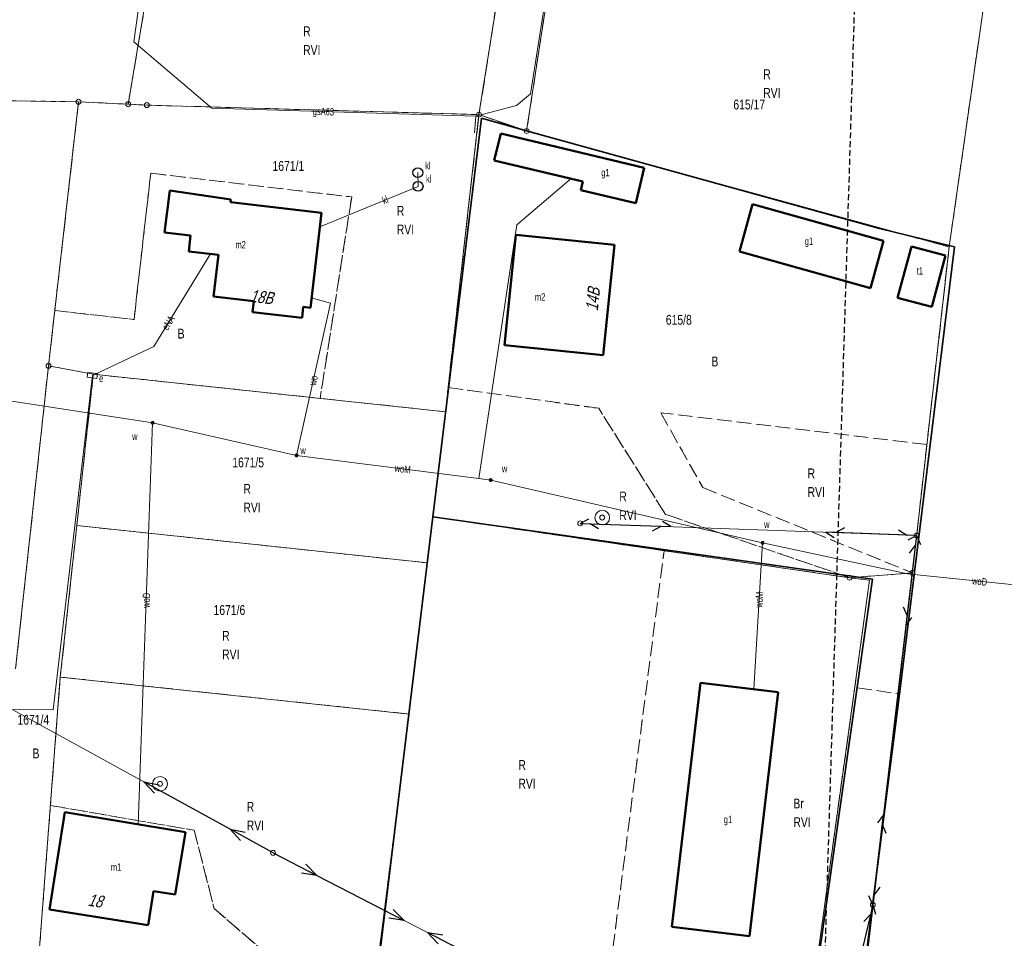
# Model space of a CAD drawing. Header units: metres. Extents: x 6590050 to 6616701, y 5542928 to 5566958.
# Tile 28 of 48: x 6598630 to 6598730, y 5546745 to 5546838. Entities that reach past the tile are written whole.
import ezdxf
from ezdxf.enums import TextEntityAlignment as Align

# ---------------------------------------------------------------- set-up
doc = ezdxf.new("R2010")
doc.units = ezdxf.units.M
doc.header["$MEASUREMENT"] = 0
for name, pattern in [('1.5_0.5', [2, 1.5, -0.5]), ('2', [0.9, 0.6, -0.3]), ('219-500', [0]), ('egkk-500', [2, 1.5, -0.5]), ('egug-500', [1, 0.5, -0.5]), ('suep_nn_500', [0]), ('sutp_500', [0])]:
    doc.linetypes.add(name, pattern=pattern)
doc.layers.get('0').update_dxf_attribs({"color": 2, "linetype": 'CONTINUOUS', "lineweight": 5})
for name, color, linetype in [('202-punkt graniczny', 7, 'CONTINUOUS'), ('203-punkt graniczny', 7, 'CONTINUOUS'), ('209-oznaczenie konturu klasyfikacyjnego', 7, 'CONTINUOUS'), ('210-oznaczenie konturu użytku gruntowego', 7, 'CONTINUOUS'), ('211-numer działki ewidencyjnej', 7, 'CONTINUOUS'), ('217-kontur klasyfikacyjny', 7, 'CONTINUOUS'), ('218-kontur użytku gruntowego', 7, 'CONTINUOUS'), ('219-działka ewidencyjna', 7, 'CONTINUOUS'), ('312-budynek ewidencyjny', 7, 'CONTINUOUS'), ('312-oznaczenie budynku ewidencyjnego-Atr117', 7, 'CONTINUOUS'), ('Adres nieruchomości (na budynku)', 7, 'CONTINUOUS'), ('jezdnia', 7, 'CONTINUOUS'), ('ogrodzenie trwałe', 7, 'CONTINUOUS'), ('osadnik  szambo', 7, 'CONTINUOUS'), ('osadnik  szambo-Atr17', 7, 'CONTINUOUS'), ('przewód elektroenergetyczny niskiego napięcia', 7, 'CONTINUOUS'), ('przewód elektroenergetyczny podziemny', 7, 'CONTINUOUS'), ('przewód elektroenergetyczny podziemny-Atr1', 7, 'CONTINUOUS'), ('przewód gazowy', 7, 'CONTINUOUS'), ('przewód gazowy-Atr1', 7, 'CONTINUOUS'), ('przewód kanalizacyjny', 7, 'CONTINUOUS'), ('przewód kanalizacyjny-Atr1', 7, 'CONTINUOUS'), ('przewód telekomunikacyjny napowietrzny', 7, 'CONTINUOUS'), ('przewód wodociągowy', 7, 'CONTINUOUS'), ('przewód wodociągowy-Atr1', 7, 'CONTINUOUS'), ('studnia zwykła', 7, 'CONTINUOUS'), ('szafa elektroenergetyczna lub kontener', 7, 'CONTINUOUS'), ('szafa elektroenergetyczna lub kontener-Atr17', 7, 'CONTINUOUS'), ('słup przewodów napowietrznych', 7, 'CONTINUOUS'), ('Zakres', 7, 'CONTINUOUS'), ('zasuwa lub zawór', 7, 'CONTINUOUS'), ('zasuwa lub zawór-Atr17', 7, 'CONTINUOUS')]:
    doc.layers.add(name, color=color, linetype=linetype)
doc.styles.get("Standard").update_dxf_attribs({"font": 'Working1250', "width": 0.75})
doc.linetypes.add('902-500', pattern='A,3.75,0,[1,ksztalty.shx,S=0.5,R=0,X=0,Y=0],3.75', length=7.5)

# ---------------------------------------------------------------- blocks, each defined once
blk = doc.blocks.new('203')
at = {"linetype": 'Continuous', "lineweight": 0}
h = blk.add_hatch(color=0, dxfattribs=at)
edge = h.paths.add_edge_path()
edge.add_arc((0, 0), 0.045, 0, 360)
blk = doc.blocks.new('202')
at = {"color": 0, "linetype": 'Continuous', "lineweight": 0}
blk.add_circle((0, 0), 0.25, dxfattribs=at)
blk = doc.blocks.new('US18')
at = {"color": 0, "linetype": 'Continuous', "lineweight": 13}
for p, q in [((-0.5, -0.25), (-0.5, 0.25)), ((-0.5, 0.25), (0.5, 0.25)), ((0.5, -0.25), (0.5, 0.25)), ((-0.5, -0.25), (0.5, -0.25))]:
    blk.add_line(p, q, dxfattribs=at)
blk = doc.blocks.new('SUKM')
at = {"color": 0, "linetype": 'Continuous'}
blk.add_circle((0, 0), 0.5, dxfattribs=at)
blk = doc.blocks.new('US25')
at = {"linetype": 'Continuous', "lineweight": 0}
h = blk.add_hatch(color=0, dxfattribs=at)
edge = h.paths.add_edge_path()
edge.add_arc((0, 0), 0.2, 0, 360)
blk = doc.blocks.new('US15')
at = {"color": 0, "linetype": 'Continuous', "lineweight": 13}
blk.add_circle((0, 0), 0.25, dxfattribs=at)
blk = doc.blocks.new('US13')
at = {"color": 0, "linetype": 'Continuous', "lineweight": 13}
for radius in [0.75, 0.25]:
    blk.add_circle((0, 0), radius, dxfattribs=at)
blk = doc.blocks.new('SUEP1')
at = {"color": 0, "linetype": 'Continuous'}
for p, q in [((0, 0), (5, 0)), ((5, 0), (3.5, 0.5)), ((5, 0), (3.5, -0.5)), ((5, 0), (15, 0)), ((15, 0), (13.5, 0.5)), ((15, 0), (13.5, -0.5))]:
    blk.add_line(p, q, dxfattribs=at)
blk = doc.blocks.new('SUTP')
at = {"color": 0, "linetype": 'Continuous'}
for p, q in [((0, 0), (0.866, 0.5)), ((0, 0), (9.232, 0)), ((1.866, -0.5), (1, 0)), ((7.366, -0.5), (8.232, 0)), ((9.232, 0), (8.366, 0.5))]:
    blk.add_line(p, q, dxfattribs=at)

msp = doc.modelspace()

# ---------------------------------------------------------------- linework, layer by layer
at = {"layer": '217-kontur klasyfikacyjny', "color": 92, "linetype": 'egkk-500', "lineweight": 18, "flags": 128}
for points in [[(6598644.83, 5546850.48), (6598641.33, 5546829.68)], [(6598684.93, 5546846.97), (6598681.87, 5546826.96)], [(6598677.02, 5546828.62), (6598679.67, 5546845.39)], [(6598724.86, 5546815.15), (6598728.52, 5546840.77)], [(6598608.44, 5546830.34), (6598636.28, 5546829.93)], [(6598633.86, 5546808.69), (6598636.28, 5546829.93)], [(6598636.28, 5546829.93), (6598641.33, 5546829.68)], [(6598641.33, 5546829.68), (6598643.23, 5546829.59)], [(6598643.23, 5546829.59), (6598677.02, 5546828.62)], [(6598673.88, 5546800.84), (6598677.02, 5546828.62)], [(6598677.02, 5546828.62), (6598681.87, 5546826.96)], [(6598681.87, 5546826.96), (6598724.86, 5546815.15)], [(6598641.93, 5546807.77), (6598643.62, 5546822.66)], [(6598643.62, 5546822.66), (6598664.07, 5546820.24)], [(6598664.07, 5546820.24), (6598660.86, 5546799.74)], [(6598724.86, 5546815.15), (6598722.59, 5546795.04)], [(6598633.22, 5546803.06), (6598633.86, 5546808.69)], [(6598633.86, 5546808.69), (6598641.93, 5546807.77)], [(6598629.87, 5546772.21), (6598633.22, 5546803.06)], [(6598637.78, 5546802.2), (6598636.1, 5546786.8)], [(6598660.86, 5546799.74), (6598637.78, 5546802.2)], [(6598673.6, 5546798.38), (6598673.88, 5546800.84)], [(6598689.2, 5546798.73), (6598673.88, 5546800.84)], [(6598660.86, 5546799.74), (6598673.6, 5546798.38)], [(6598672.34, 5546787.67), (6598673.6, 5546798.38)], [(6598696, 5546787.94), (6598689.2, 5546798.73)], [(6598695.51, 5546798.28), (6598699.8, 5546790.66)], [(6598722.59, 5546795.04), (6598695.51, 5546798.28)], [(6598721.12, 5546781.98), (6598722.59, 5546795.04)], [(6598699.8, 5546790.66), (6598721.12, 5546781.98)], [(6598714.73, 5546781.49), (6598696, 5546787.94)], [(6598671.77, 5546783), (6598672.34, 5546787.67)], [(6598695.85, 5546784.24), (6598672.34, 5546787.67)], [(6598636.1, 5546786.8), (6598634.42, 5546771.38)], [(6598671.77, 5546783), (6598636.1, 5546786.8)], [(6598689.62, 5546735.81), (6598695.85, 5546784.24)], [(6598695.85, 5546784.24), (6598714.73, 5546781.49)], [(6598669.91, 5546767.61), (6598671.77, 5546783)], [(6598712.33, 5546707.68), (6598721.12, 5546781.98)], [(6598721.12, 5546781.98), (6598714.73, 5546781.49)], [(6598716.76, 5546781.24), (6598710.74, 5546737.7)], [(6598714.73, 5546781.49), (6598716.76, 5546781.24)], [(6598634.42, 5546771.38), (6598633.42, 5546758.31)], [(6598634.42, 5546771.38), (6598669.91, 5546767.61)], [(6598666.36, 5546739.37), (6598669.91, 5546767.61)], [(6598633.42, 5546758.31), (6598648.05, 5546755.78)], [(6598648.05, 5546755.78), (6598650.08, 5546747.81)], [(6598650.08, 5546747.81), (6598662.35, 5546737.22)]]:
    msp.add_lwpolyline(points, dxfattribs=at)
at = {"layer": '218-kontur użytku gruntowego', "color": 3, "linetype": 'egug-500', "lineweight": 18, "flags": 128}
for points in [[(6598644.83, 5546850.48), (6598641.33, 5546829.68)], [(6598684.93, 5546846.97), (6598681.87, 5546826.96)], [(6598677.02, 5546828.62), (6598679.67, 5546845.39)], [(6598724.86, 5546815.15), (6598728.52, 5546840.77)], [(6598608.44, 5546830.34), (6598636.28, 5546829.93)], [(6598633.86, 5546808.69), (6598636.28, 5546829.93)], [(6598636.28, 5546829.93), (6598641.33, 5546829.68)], [(6598641.33, 5546829.68), (6598643.23, 5546829.59)], [(6598643.23, 5546829.59), (6598677.02, 5546828.62)], [(6598673.88, 5546800.84), (6598677.02, 5546828.62)], [(6598677.02, 5546828.62), (6598681.87, 5546826.96)], [(6598681.87, 5546826.96), (6598724.86, 5546815.15)], [(6598643.62, 5546822.66), (6598641.93, 5546807.77)], [(6598664.07, 5546820.24), (6598643.62, 5546822.66)], [(6598660.86, 5546799.74), (6598664.07, 5546820.24)], [(6598722.59, 5546795.04), (6598724.86, 5546815.15)], [(6598633.22, 5546803.06), (6598633.86, 5546808.69)], [(6598641.93, 5546807.77), (6598633.86, 5546808.69)], [(6598629.87, 5546772.21), (6598633.22, 5546803.06)], [(6598633.22, 5546803.06), (6598637.78, 5546802.2)], [(6598637.78, 5546802.2), (6598636.1, 5546786.8)], [(6598637.78, 5546802.2), (6598660.86, 5546799.74)], [(6598673.6, 5546798.38), (6598673.88, 5546800.84)], [(6598673.88, 5546800.84), (6598689.2, 5546798.73)], [(6598660.86, 5546799.74), (6598673.6, 5546798.38)], [(6598672.34, 5546787.67), (6598673.6, 5546798.38)], [(6598689.2, 5546798.73), (6598696, 5546787.94)], [(6598695.51, 5546798.28), (6598699.8, 5546790.66)], [(6598722.59, 5546795.04), (6598695.51, 5546798.28)], [(6598721.12, 5546781.98), (6598722.59, 5546795.04)], [(6598699.8, 5546790.66), (6598721.12, 5546781.98)], [(6598696, 5546787.94), (6598714.73, 5546781.49)], [(6598671.77, 5546783), (6598672.34, 5546787.67)], [(6598695.85, 5546784.24), (6598672.34, 5546787.67)], [(6598636.1, 5546786.8), (6598634.42, 5546771.38)], [(6598671.77, 5546783), (6598636.1, 5546786.8)], [(6598689.62, 5546735.81), (6598695.85, 5546784.24)], [(6598695.85, 5546784.24), (6598714.73, 5546781.49)], [(6598669.91, 5546767.61), (6598671.77, 5546783)], [(6598712.33, 5546707.68), (6598721.12, 5546781.98)], [(6598721.12, 5546781.98), (6598714.73, 5546781.49)], [(6598716.76, 5546781.24), (6598710.74, 5546737.7)], [(6598714.73, 5546781.49), (6598716.76, 5546781.24)], [(6598633.42, 5546758.31), (6598634.42, 5546771.38)], [(6598634.42, 5546771.38), (6598669.91, 5546767.61)], [(6598666.36, 5546739.37), (6598669.91, 5546767.61)], [(6598630.98, 5546726.53), (6598633.42, 5546758.31)], [(6598648.05, 5546755.78), (6598633.42, 5546758.31)], [(6598650.08, 5546747.81), (6598648.05, 5546755.78)], [(6598662.35, 5546737.22), (6598650.08, 5546747.81)]]:
    msp.add_lwpolyline(points, dxfattribs=at)
at = {"layer": '219-działka ewidencyjna', "color": 7, "linetype": '219-500', "lineweight": 18, "flags": 128}
for points in [[(6598641.33, 5546829.68), (6598644.83, 5546850.48)], [(6598681.87, 5546826.96), (6598684.93, 5546846.97)], [(6598677.02, 5546828.62), (6598679.67, 5546845.39)], [(6598724.86, 5546815.15), (6598728.52, 5546840.77)], [(6598608.44, 5546830.34), (6598636.28, 5546829.93)], [(6598633.22, 5546803.06), (6598636.28, 5546829.93)], [(6598636.28, 5546829.93), (6598641.33, 5546829.68)], [(6598641.33, 5546829.68), (6598643.23, 5546829.59)], [(6598643.23, 5546829.59), (6598677.02, 5546828.62)], [(6598677.02, 5546828.62), (6598673.6, 5546798.38)], [(6598681.87, 5546826.96), (6598677.02, 5546828.62)], [(6598681.87, 5546826.96), (6598724.86, 5546815.15)], [(6598724.86, 5546815.15), (6598721.12, 5546781.98)], [(6598633.22, 5546803.06), (6598629.87, 5546772.21)], [(6598637.78, 5546802.2), (6598633.22, 5546803.06)], [(6598637.78, 5546802.2), (6598636.1, 5546786.8)], [(6598637.78, 5546802.2), (6598673.6, 5546798.38)], [(6598672.34, 5546787.67), (6598673.6, 5546798.38)], [(6598672.34, 5546787.67), (6598671.77, 5546783)], [(6598672.34, 5546787.67), (6598714.73, 5546781.49)], [(6598634.42, 5546771.38), (6598636.1, 5546786.8)], [(6598636.1, 5546786.8), (6598671.77, 5546783)], [(6598669.91, 5546767.61), (6598671.77, 5546783)], [(6598721.12, 5546781.98), (6598712.33, 5546707.68)], [(6598714.73, 5546781.49), (6598721.12, 5546781.98)], [(6598710.74, 5546737.7), (6598716.76, 5546781.24)], [(6598716.76, 5546781.24), (6598714.73, 5546781.49)], [(6598634.42, 5546771.38), (6598630.98, 5546726.53)], [(6598669.91, 5546767.61), (6598634.42, 5546771.38)], [(6598666.36, 5546739.37), (6598669.91, 5546767.61)]]:
    msp.add_lwpolyline(points, dxfattribs=at)
at = {"layer": '312-budynek ewidencyjny', "color": 7, "linetype": 'Continuous', "lineweight": 50, "flags": 128}
for points in [[(6598678.57, 5546823.97), (6598679.25, 5546826.69)], [(6598679.25, 5546826.69), (6598693.84, 5546823.22)], [(6598687.58, 5546821.83), (6598678.57, 5546823.97)], [(6598693.84, 5546823.22), (6598692.98, 5546819.62)], [(6598687.37, 5546820.95), (6598687.58, 5546821.83)], [(6598692.98, 5546819.62), (6598687.37, 5546820.95)], [(6598645.02, 5546816.63), (6598645.57, 5546820.9)], [(6598645.57, 5546820.9), (6598651.76, 5546820)], [(6598651.76, 5546820), (6598651.73, 5546819.72)], [(6598651.73, 5546819.72), (6598660.99, 5546818.61)], [(6598703.52, 5546814.69), (6598704.86, 5546819.51)], [(6598704.86, 5546819.51), (6598718.19, 5546815.79)], [(6598660.99, 5546818.61), (6598659.88, 5546808.97)], [(6598647.68, 5546816.32), (6598645.02, 5546816.63)], [(6598647.49, 5546814.69), (6598647.68, 5546816.32)], [(6598679.61, 5546805.16), (6598680.76, 5546816.4)], [(6598680.76, 5546816.4), (6598690.81, 5546815.37)], [(6598690.81, 5546815.37), (6598689.66, 5546804.13)], [(6598718.19, 5546815.79), (6598716.85, 5546810.97)], [(6598719.6, 5546809.99), (6598721.01, 5546815.21)], [(6598721.01, 5546815.21), (6598724.48, 5546814.27)], [(6598650.53, 5546814.34), (6598647.49, 5546814.69)], [(6598650, 5546810.11), (6598650.53, 5546814.34)], [(6598716.85, 5546810.97), (6598703.52, 5546814.69)], [(6598724.48, 5546814.27), (6598723.08, 5546809.06)], [(6598654.12, 5546809.63), (6598650, 5546810.11)], [(6598723.08, 5546809.06), (6598719.6, 5546809.99)], [(6598653.99, 5546808.53), (6598654.12, 5546809.63)], [(6598659.14, 5546809.06), (6598659.02, 5546807.95)], [(6598659.88, 5546808.97), (6598659.14, 5546809.06)], [(6598659.02, 5546807.95), (6598653.99, 5546808.53)], [(6598689.66, 5546804.13), (6598679.61, 5546805.16)], [(6598696.63, 5546745.95), (6598699.56, 5546770.78)], [(6598699.56, 5546770.78), (6598707.46, 5546769.85)], [(6598707.46, 5546769.85), (6598704.53, 5546745.02)], [(6598633.31, 5546747.71), (6598634.89, 5546757.64)], [(6598634.89, 5546757.64), (6598647.17, 5546755.58)], [(6598647.17, 5546755.58), (6598646.11, 5546749.26)], [(6598643.9, 5546749.57), (6598643.35, 5546746.12)], [(6598646.11, 5546749.26), (6598643.9, 5546749.57)], [(6598643.35, 5546746.12), (6598633.31, 5546747.71)], [(6598704.53, 5546745.02), (6598696.63, 5546745.95)]]:
    msp.add_lwpolyline(points, dxfattribs=at)
at = {"layer": 'jezdnia', "color": 7, "linetype": '1.5_0.5', "lineweight": 18, "flags": 128}
msp.add_lwpolyline([(6598715.49, 5546770.29), (6598719.81, 5546769.65), (6598713.82, 5546722.9), (6598710.54, 5546702.04), (6598711.25, 5546699.39), (6598710.35, 5546695.58), (6598708.25, 5546685.38), (6598704.58, 5546674.81), (6598700.03, 5546681.37), (6598700.14, 5546681.26), (6598702.84, 5546684.35), (6598704.4, 5546688.06), (6598706.13, 5546695.6), (6598708.41, 5546711.76), (6598708.51, 5546715.74), (6598707.88, 5546720.9), (6598708.88, 5546725.7), (6598709.58, 5546733.71), (6598710.88, 5546737.86)], close=True, dxfattribs=at)
at = {"layer": 'ogrodzenie trwałe', "color": 7, "linetype": '902-500', "lineweight": 35, "flags": 128}
for points in [[(6598677.27, 5546828.27), (6598672.34, 5546787.67)], [(6598677.27, 5546828.27), (6598681.86, 5546826.96)], [(6598681.86, 5546826.96), (6598717.77, 5546817.03)], [(6598725.4, 5546815.16), (6598717.77, 5546817.03)], [(6598725.4, 5546815.16), (6598719.81, 5546769.65), (6598713.82, 5546722.9), (6598712.94, 5546707.53)], [(6598672.34, 5546787.67), (6598669.9, 5546767.61), (6598666.44, 5546739.02)], [(6598672.34, 5546787.67), (6598717.06, 5546781.34), (6598710.88, 5546737.86), (6598709.58, 5546733.71)]]:
    msp.add_lwpolyline(points, dxfattribs=at)
at = {"layer": 'przewód elektroenergetyczny niskiego napięcia', "color": 1, "linetype": 'suep_nn_500', "lineweight": 18, "flags": 128}
for points in [[(6598629.52, 5546768.08), (6598656.07, 5546753.48)], [(6598656.07, 5546753.48), (6598629.52, 5546768.08)], [(6598656.07, 5546753.48), (6598685.11, 5546738.49)]]:
    msp.add_lwpolyline(points, dxfattribs=at)
at = {"layer": 'przewód elektroenergetyczny podziemny', "color": 1, "linetype": 'Continuous', "lineweight": 18, "flags": 128}
msp.add_lwpolyline([(6598629.52, 5546768.08), (6598633.71, 5546768.04), (6598637.69, 5546802.08), (6598643.95, 5546805.01), (6598649.7, 5546814.44)], dxfattribs=at)
at = {"layer": 'przewód gazowy', "color": 52, "linetype": 'Continuous', "lineweight": 18, "flags": 128}
for points in [[(6598664.49, 5546968.73), (6598664.32, 5546967.78), (6598659.44, 5546940.98), (6598657.75, 5546932.13), (6598654.97, 5546912.56), (6598652.45, 5546904.92), (6598646.28, 5546867.38), (6598641.92, 5546836.02), (6598649.83, 5546829.28), (6598676.7, 5546828.46)], [(6598676.7, 5546828.46), (6598680.84, 5546829.56), (6598682.26, 5546830.73), (6598685.24, 5546849.72), (6598688.09, 5546871.69), (6598690.03, 5546874.1), (6598693.86, 5546875.13)], [(6598676.7, 5546828.46), (6598676.56, 5546826.78)]]:
    msp.add_lwpolyline(points, dxfattribs=at)
at = {"layer": 'przewód kanalizacyjny', "color": 34, "linetype": 'Continuous', "lineweight": 18, "flags": 128}
msp.add_lwpolyline([(6598670.8, 5546822.72), (6598670.83, 5546821.32), (6598660.83, 5546817.2)], dxfattribs=at)
at = {"layer": 'przewód telekomunikacyjny napowietrzny', "color": 30, "linetype": 'sutp_500', "lineweight": 18, "flags": 128}
for points in [[(6598721.55, 5546785.79), (6598687.32, 5546787.02)], [(6598687.32, 5546787.02), (6598721.55, 5546785.79)], [(6598717.09, 5546748.19), (6598721.55, 5546785.79)], [(6598707.42, 5546707.4), (6598717.09, 5546748.19)]]:
    msp.add_lwpolyline(points, dxfattribs=at)
at = {"layer": 'przewód wodociągowy', "color": 5, "linetype": 'Continuous', "lineweight": 18, "flags": 128}
for points in [[(6598686.41, 5546822.11), (6598680.86, 5546817.4), (6598677.01, 5546791.58)], [(6598658.46, 5546793.94), (6598661.91, 5546809.43), (6598659.99, 5546809.97)], [(6598658.46, 5546793.94), (6598643.82, 5546797.25), (6598587.59, 5546805.91), (6598564.46, 5546808.84)], [(6598643.82, 5546797.25), (6598642.35, 5546756.39)], [(6598705.87, 5546785.04), (6598678.21, 5546791.43), (6598677.01, 5546791.58), (6598658.46, 5546793.94)], [(6598704.98, 5546770.14), (6598705.87, 5546785.04)], [(6598759.21, 5546777.9), (6598720.61, 5546781.87), (6598705.87, 5546785.04)]]:
    msp.add_lwpolyline(points, dxfattribs=at)
at = {"layer": 'Zakres', "color": 5, "linetype": '2', "lineweight": 25, "flags": 128}
msp.add_lwpolyline([(6598719.23, 5546968.95), (6598708.65, 5546628.87), (6598772.86, 5546625.34), (6598810.96, 5546956.95)], close=True, dxfattribs=at)

# ---------------------------------------------------------------- block references
at = {"layer": '202-punkt graniczny', "color": 7, "linetype": 'Continuous', "lineweight": 18}
for p in [(6598636.28, 5546829.93), (6598641.33, 5546829.68), (6598643.23, 5546829.59), (6598677.02, 5546828.62), (6598681.87, 5546826.96), (6598633.22, 5546803.06), (6598721.12, 5546781.98), (6598714.73, 5546781.49)]:
    msp.add_blockref('202', p, dxfattribs=at)
at = {"layer": '203-punkt graniczny', "color": 7, "linetype": 'Continuous', "lineweight": 18}
for p in [(6598724.86, 5546815.15), (6598637.78, 5546802.2), (6598673.6, 5546798.38), (6598672.34, 5546787.67), (6598636.1, 5546786.8), (6598671.77, 5546783), (6598716.76, 5546781.24), (6598634.42, 5546771.38), (6598669.91, 5546767.61)]:
    msp.add_blockref('203', p, dxfattribs=at)
at = {"layer": 'osadnik  szambo', "color": 34, "linetype": 'Continuous', "lineweight": 18}
for p in [(6598670.8, 5546822.72), (6598670.83, 5546821.32)]:
    msp.add_blockref('SUKM', p, dxfattribs=at)
at = {"layer": 'przewód elektroenergetyczny niskiego napięcia', "color": 1, "linetype": 'Continuous', "lineweight": 18}
for p, rotation in [((6598656.07, 5546753.48), 151.193), ((6598656.07, 5546753.48), 332.6980000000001), ((6598685.11, 5546738.49), 152.698)]:
    msp.add_blockref('SUEP1', p, dxfattribs=dict(at, rotation=rotation))
at = {"layer": 'przewód telekomunikacyjny napowietrzny', "color": 30, "linetype": 'Continuous', "lineweight": 18}
for p, rotation in [((6598687.32, 5546787.02), 357.942), ((6598721.55, 5546785.79), 177.942), ((6598721.55, 5546785.79), 263.235), ((6598717.09, 5546748.19), 83.235), ((6598717.09, 5546748.19), 256.663)]:
    msp.add_blockref('SUTP', p, dxfattribs=dict(at, rotation=rotation))
at = {"layer": 'studnia zwykła', "color": 5, "linetype": 'Continuous', "lineweight": 18}
for p in [(6598689.56, 5546787.61), (6598644.57, 5546760.51)]:
    msp.add_blockref('US13', p, dxfattribs=at)
at = {"layer": 'szafa elektroenergetyczna lub kontener', "color": 1, "linetype": 'Continuous', "lineweight": 18, "rotation": 352.888}
msp.add_blockref('US18', (6598637.69, 5546802.08), dxfattribs=at)
at = {"layer": 'słup przewodów napowietrznych', "color": 7, "linetype": 'Continuous', "lineweight": 18}
for p in [(6598687.32, 5546787.02), (6598721.55, 5546785.79), (6598656.07, 5546753.48), (6598717.09, 5546748.19)]:
    msp.add_blockref('US15', p, dxfattribs=at)
at = {"layer": 'zasuwa lub zawór', "color": 5, "linetype": 'Continuous', "lineweight": 18}
for p in [(6598643.82, 5546797.25), (6598658.46, 5546793.94), (6598678.21, 5546791.43), (6598705.87, 5546785.04)]:
    msp.add_blockref('US25', p, dxfattribs=at)

# ---------------------------------------------------------------- texts
at = {"layer": '209-oznaczenie konturu klasyfikacyjnego', "color": 92, "linetype": 'Continuous', "lineweight": 18, "width": 0.79}
for p in [(6598659.13, 5546835.7), (6598705.94, 5546831.33), (6598668.66, 5546817.43), (6598710.45, 5546790.71), (6598653.05, 5546789.13), (6598691.3, 5546788.35), (6598650.89, 5546774.18), (6598681.03, 5546761.03), (6598709.01, 5546757.11), (6598653.39, 5546756.77)]:
    msp.add_text('RVI', height=1, dxfattribs=at).set_placement(p, align=Align.TOP_LEFT)
at = {"layer": '210-oznaczenie konturu użytku gruntowego', "color": 3, "linetype": 'Continuous', "lineweight": 18, "width": 0.79}
for s, p in [('R', (6598659.13, 5546836.6)), ('R', (6598705.94, 5546832.23)), ('R', (6598668.66, 5546818.33)), ('B', (6598646.36, 5546805.83)), ('B', (6598700.67, 5546803)), ('R', (6598710.45, 5546791.61)), ('R', (6598653.05, 5546790.03)), ('R', (6598691.3, 5546789.25)), ('R', (6598650.89, 5546775.08)), ('B', (6598631.6, 5546763.11)), ('R', (6598681.03, 5546761.93)), ('Br', (6598709.01, 5546758.01)), ('R', (6598653.39, 5546757.67))]:
    msp.add_text(s, height=1, dxfattribs=at).set_placement(p)
at = {"layer": '211-numer działki ewidencyjnej', "color": 7, "linetype": 'Continuous', "lineweight": 18, "width": 0.79}
for s, p in [('615/17', (6598702.9, 5546829.15)), ('1671/1', (6598656.01, 5546822.9)), ('615/8', (6598696.03, 5546807.24)), ('1671/5', (6598651.92, 5546792.72)), ('1671/6', (6598650.01, 5546777.7))]:
    msp.add_text(s, height=1, dxfattribs=at).set_placement(p)
msp.add_text('1671/4', height=1, dxfattribs=at).set_placement((6598630.06, 5546767.53), align=Align.TOP_LEFT)
at = {"layer": '312-oznaczenie budynku ewidencyjnego-Atr117', "color": 7, "width": 0.667}
for s, p in [('g1', (6598689.46, 5546822.35)), ('g1', (6598710.17, 5546815.36)), ('m2', (6598652.24, 5546815)), ('t1', (6598721.56, 5546812.34)), ('m2', (6598682.71, 5546809.69)), ('g1', (6598701.93, 5546756.51)), ('m1', (6598639.57, 5546751.66))]:
    msp.add_text(s, height=0.75, dxfattribs=at).set_placement(p)
at = {"layer": 'Adres nieruchomości (na budynku)', "color": 7, "linetype": 'Continuous', "lineweight": 25, "oblique": 15, "width": 0.79}
for s, rotation, p in [('14B', 84.156, (6598689.23, 5546809.77)), ('18B', 353.423, (6598654.84, 5546809.44)), ('18', 351, (6598637.89, 5546748))]:
    msp.add_text(s, height=1.25, rotation=rotation, dxfattribs=at).set_placement(p, align=Align.CENTER)
at = {"layer": 'osadnik  szambo-Atr17', "color": 34, "width": 0.667}
for p in [(6598671.55, 5546823.05), (6598671.63, 5546821.71)]:
    msp.add_text('kl', height=0.75, dxfattribs=at).set_placement(p)
at = {"layer": 'przewód elektroenergetyczny podziemny-Atr1', "color": 1, "width": 0.667}
msp.add_text('eNA', height=0.75, rotation=58.627, dxfattribs=at).set_placement((6598645.03, 5546806.79), align=Align.MIDDLE_LEFT)
at = {"layer": 'przewód gazowy-Atr1', "color": 52, "width": 0.667}
msp.add_text('gsA63', height=0.75, rotation=358.252, dxfattribs=at).set_placement((6598660.11, 5546828.97), align=Align.MIDDLE_LEFT)
at = {"layer": 'przewód kanalizacyjny-Atr1', "color": 34, "width": 0.667}
msp.add_text('kl', height=0.75, rotation=22.406, dxfattribs=at).set_placement((6598667.22, 5546819.83), align=Align.MIDDLE_LEFT)
at = {"layer": 'przewód wodociągowy-Atr1', "color": 5, "width": 0.667}
for s, rotation, p in [('wo', 77.443, (6598660.06, 5546801.11)), ('woM', 352.749, (6598668.46, 5546792.668)), ('woD', 354.127, (6598727.2, 5546781.19)), ('woM', 86.581, (6598705.48, 5546778.45)), ('woD', 87.935, (6598643.14, 5546778.43))]:
    msp.add_text(s, height=0.75, rotation=rotation, dxfattribs=at).set_placement(p, align=Align.MIDDLE_LEFT)
at = {"layer": 'szafa elektroenergetyczna lub kontener-Atr17', "color": 1, "width": 0.667}
msp.add_text('e', height=0.75, dxfattribs=at).set_placement((6598638.37, 5546801.4))
at = {"layer": 'zasuwa lub zawór-Atr17', "color": 5, "width": 0.667}
for p in [(6598641.73, 5546795.49), (6598658.85, 5546794.07), (6598679.35, 5546792.2), (6598706.03, 5546786.54)]:
    msp.add_text('w', height=0.75, dxfattribs=at).set_placement(p)

doc.saveas('drawing.dxf')
